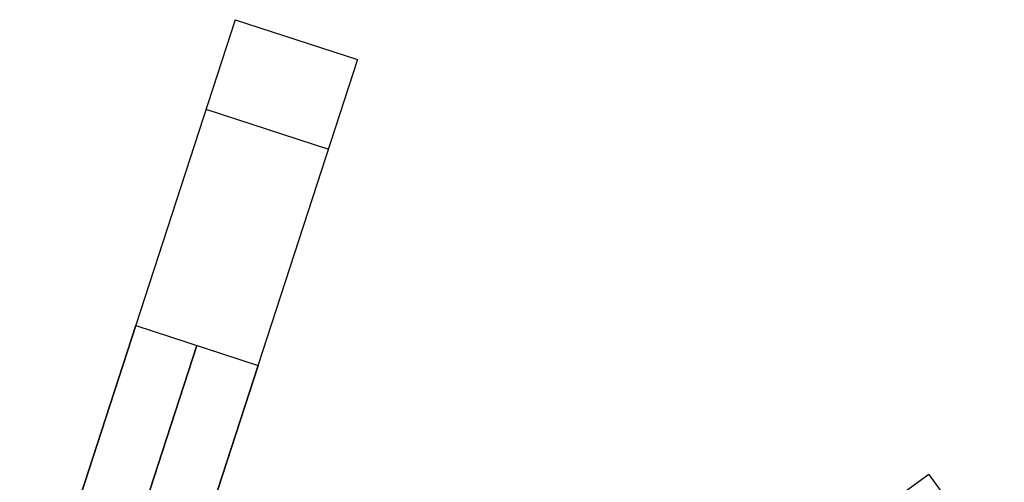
# Model space of a CAD drawing. Header units: centimetres. Extents: x 100.6 to 125.6, y -12.1 to 12.1.
# Tile 10 of 10: x 114.4 to 123.6, y 7.8 to 12.1. Entities that reach past the tile are written whole.
import ezdxf

# ---------------------------------------------------------------- set-up
doc = ezdxf.new("R2010")
doc.units = ezdxf.units.CM
doc.layers.add('Capa 04', color=7, linetype='Continuous')

msp = doc.modelspace()

# ---------------------------------------------------------------- linework, layer by layer
at = {"layer": 'Capa 04'}
for points in [[(116.4129, 12.0736), (114.5588, 6.3673)], [(116.4129, 12.0736), (117.5541, 11.7028)], [(116.4129, 12.0736), (117.5541, 11.7028)], [(116.4129, 12.0736), (117.5541, 11.7028)], [(117.5541, 11.7028), (115.7, 5.9965)], [(116.1413, 11.2379), (117.2826, 10.8671)], [(116.1413, 11.2379), (117.2826, 10.8671)], [(114.4043, 5.8917), (115.4858, 9.2204)], [(115.4858, 9.2204), (114.4043, 5.8917)], [(115.4858, 9.2204), (116.6271, 8.8496)], [(115.4858, 9.2204), (116.6271, 8.8496)], [(114.9749, 5.7063), (116.0565, 9.035)], [(116.0565, 9.035), (114.9749, 5.7063)], [(115.5455, 5.5209), (116.6271, 8.8496)], [(116.6271, 8.8496), (115.5455, 5.5209)], [(122.8808, 7.8327), (118.0267, 4.306)], [(122.8808, 7.8327), (123.5862, 6.8619)], [(122.8808, 7.8327), (123.5862, 6.8619)], [(122.8808, 7.8327), (123.5862, 6.8619)]]:
    msp.add_lwpolyline(points, dxfattribs=at)
at = {"layer": 'Capa 04', "extrusion": (0.951057, -0.309017, -1.63988e-14)}
msp.add_lwpolyline([(44.4562, -220.0989), (44.5228, -220.0982), (44.59, -220.096), (44.6577, -220.0922), (44.7258, -220.0868), (44.7944, -220.0798), (44.8633, -220.0712), (44.9326, -220.0609), (45.0021, -220.0489), (45.0719, -220.0351), (45.1418, -220.0196), (45.2117, -220.0023), (45.2817, -219.9831), (45.3517, -219.9622), (45.4215, -219.9394), (45.4911, -219.9148), (45.5605, -219.8883), (45.6296, -219.86), (45.6983, -219.8298), (45.7665, -219.7977), (45.8341, -219.7638), (45.9012, -219.728), (45.9675, -219.6905), (46.0331, -219.6511), (46.0979, -219.6099), (46.1617, -219.567), (46.2246, -219.5224), (46.2864, -219.476), (46.3471, -219.428), (46.4067, -219.3784), (46.465, -219.3272), (46.5219, -219.2745), (46.5776, -219.2203), (46.6318, -219.1646), (46.6845, -219.1077), (46.7357, -219.0494), (46.7853, -218.9898), (46.8333, -218.9291), (46.8797, -218.8673), (46.9243, -218.8044), (46.9672, -218.7406), (47.0084, -218.6758), (47.0478, -218.6102), (47.0854, -218.5439), (47.1211, -218.4768), (47.155, -218.4092), (47.1871, -218.341), (47.2173, -218.2723), (47.2456, -218.2032), (47.2721, -218.1338), (47.2967, -218.0642), (47.3195, -217.9944), (47.3404, -217.9244), (47.3596, -217.8544), (47.3769, -217.7845), (47.3924, -217.7146), (47.4062, -217.6448), (47.4182, -217.5753), (47.4285, -217.506), (47.4371, -217.4371), (47.4441, -217.3685), (47.4495, -217.3004), (47.4533, -217.2327), (47.4555, -217.1655), (47.4562, -217.0989)], dxfattribs=at)
at = {"layer": 'Capa 04', "extrusion": (0.951057, -0.309017, 4.19626e-15)}
msp.add_lwpolyline([(47.4562, -183.0989), (47.4555, -183.0324), (47.4533, -182.9652), (47.4495, -182.8975), (47.4441, -182.8294), (47.4371, -182.7608), (47.4285, -182.6919), (47.4182, -182.6226), (47.4062, -182.5531), (47.3924, -182.4833), (47.3769, -182.4134), (47.3596, -182.3435), (47.3404, -182.2735), (47.3195, -182.2035), (47.2967, -182.1337), (47.2721, -182.0641), (47.2456, -181.9947), (47.2173, -181.9256), (47.1871, -181.8569), (47.155, -181.7887), (47.1211, -181.7211), (47.0854, -181.654), (47.0478, -181.5877), (47.0084, -181.5221), (46.9672, -181.4573), (46.9243, -181.3935), (46.8797, -181.3306), (46.8333, -181.2688), (46.7853, -181.208), (46.7357, -181.1485), (46.6845, -181.0902), (46.6318, -181.0332), (46.5776, -180.9776), (46.5219, -180.9234), (46.465, -180.8707), (46.4067, -180.8195), (46.3471, -180.7699), (46.2864, -180.7219), (46.2246, -180.6755), (46.1617, -180.6309), (46.0979, -180.588), (46.0331, -180.5468), (45.9675, -180.5074), (45.9012, -180.4698), (45.8341, -180.4341), (45.7665, -180.4002), (45.6983, -180.3681), (45.6296, -180.3379), (45.5605, -180.3096), (45.4911, -180.2831), (45.4215, -180.2585), (45.3517, -180.2357), (45.2817, -180.2147), (45.2117, -180.1956), (45.1418, -180.1783), (45.0719, -180.1628), (45.0021, -180.149), (44.9326, -180.137), (44.8633, -180.1267), (44.7944, -180.1181), (44.7258, -180.1111), (44.6577, -180.1057), (44.59, -180.1019), (44.5228, -180.0997), (44.4562, -180.0989)], dxfattribs=at)
at = {"layer": 'Capa 04', "extrusion": (1, 0, 0)}
for points in [[(12.0736, -217.0989), (12.0736, -183.0989)], [(11.8882, -217.0989), (11.8882, -183.0989)], [(11.7028, -217.0989), (11.7028, -183.0989)], [(7.8327, -217.0989), (7.8327, -183.0989)]]:
    msp.add_lwpolyline(points, dxfattribs=at)
at = {"layer": 'Capa 04', "extrusion": (0.951057, -0.309017, -4.20536e-15)}
msp.add_lwpolyline([(44.4562, -220.0989), (44.5228, -220.0982), (44.59, -220.096), (44.6577, -220.0922), (44.7258, -220.0868), (44.7944, -220.0798), (44.8633, -220.0712), (44.9326, -220.0609), (45.0021, -220.0489), (45.0719, -220.0351), (45.1418, -220.0196), (45.2117, -220.0023), (45.2817, -219.9831), (45.3517, -219.9622), (45.4215, -219.9394), (45.4911, -219.9148), (45.5605, -219.8883), (45.6296, -219.86), (45.6983, -219.8298), (45.7665, -219.7977), (45.8341, -219.7638), (45.9012, -219.728), (45.9675, -219.6905), (46.0331, -219.6511), (46.0979, -219.6099), (46.1617, -219.567), (46.2246, -219.5224), (46.2864, -219.476), (46.3471, -219.428), (46.4067, -219.3784), (46.465, -219.3272), (46.5219, -219.2745), (46.5776, -219.2203), (46.6318, -219.1646), (46.6845, -219.1077), (46.7357, -219.0494), (46.7853, -218.9898), (46.8333, -218.9291), (46.8797, -218.8673), (46.9243, -218.8044), (46.9672, -218.7406), (47.0084, -218.6758), (47.0478, -218.6102), (47.0854, -218.5439), (47.1211, -218.4768), (47.155, -218.4092), (47.1871, -218.341), (47.2173, -218.2723), (47.2456, -218.2032), (47.2721, -218.1338), (47.2967, -218.0642), (47.3195, -217.9944), (47.3404, -217.9244), (47.3596, -217.8544), (47.3769, -217.7845), (47.3924, -217.7146), (47.4062, -217.6448), (47.4182, -217.5753), (47.4285, -217.506), (47.4371, -217.4371), (47.4441, -217.3685), (47.4495, -217.3004), (47.4533, -217.2327), (47.4555, -217.1655), (47.4562, -217.0989)], dxfattribs=at)
at = {"layer": 'Capa 04', "extrusion": (0.951057, -0.309017, -6.68584e-15)}
msp.add_lwpolyline([(47.4562, -183.0989), (47.4555, -183.0324), (47.4533, -182.9652), (47.4495, -182.8975), (47.4441, -182.8294), (47.4371, -182.7608), (47.4285, -182.6919), (47.4182, -182.6226), (47.4062, -182.5531), (47.3924, -182.4833), (47.3769, -182.4134), (47.3596, -182.3435), (47.3404, -182.2735), (47.3195, -182.2035), (47.2967, -182.1337), (47.2721, -182.0641), (47.2456, -181.9947), (47.2173, -181.9256), (47.1871, -181.8569), (47.155, -181.7887), (47.1211, -181.7211), (47.0854, -181.654), (47.0478, -181.5877), (47.0084, -181.5221), (46.9672, -181.4573), (46.9243, -181.3935), (46.8797, -181.3306), (46.8333, -181.2688), (46.7853, -181.208), (46.7357, -181.1485), (46.6845, -181.0902), (46.6318, -181.0332), (46.5776, -180.9776), (46.5219, -180.9234), (46.465, -180.8707), (46.4067, -180.8195), (46.3471, -180.7699), (46.2864, -180.7219), (46.2246, -180.6755), (46.1617, -180.6309), (46.0979, -180.588), (46.0331, -180.5468), (45.9675, -180.5074), (45.9012, -180.4698), (45.8341, -180.4341), (45.7665, -180.4002), (45.6983, -180.3681), (45.6296, -180.3379), (45.5605, -180.3096), (45.4911, -180.2831), (45.4215, -180.2585), (45.3517, -180.2357), (45.2817, -180.2147), (45.2117, -180.1956), (45.1418, -180.1783), (45.0719, -180.1628), (45.0021, -180.149), (44.9326, -180.137), (44.8633, -180.1267), (44.7944, -180.1181), (44.7258, -180.1111), (44.6577, -180.1057), (44.59, -180.1019), (44.5228, -180.0997), (44.4562, -180.0989)], dxfattribs=at)
msp.add_lwpolyline([(47.4562, -183.0989), (47.4555, -183.0324), (47.4533, -182.9652), (47.4495, -182.8975), (47.4441, -182.8294), (47.4371, -182.7608), (47.4285, -182.6919), (47.4182, -182.6226), (47.4062, -182.5531), (47.3924, -182.4833), (47.3769, -182.4134), (47.3596, -182.3435), (47.3404, -182.2735), (47.3195, -182.2035), (47.2967, -182.1337), (47.2721, -182.0641), (47.2456, -181.9947), (47.2173, -181.9256), (47.1871, -181.8569), (47.155, -181.7887), (47.1211, -181.7211), (47.0854, -181.654), (47.0478, -181.5877), (47.0084, -181.5221), (46.9672, -181.4573), (46.9243, -181.3935), (46.8797, -181.3306), (46.8333, -181.2688), (46.7853, -181.208), (46.7357, -181.1485), (46.6845, -181.0902), (46.6318, -181.0332), (46.5776, -180.9776), (46.5219, -180.9234), (46.465, -180.8707), (46.4067, -180.8195), (46.3471, -180.7699), (46.2864, -180.7219), (46.2246, -180.6755), (46.1617, -180.6309), (46.0979, -180.588), (46.0331, -180.5468), (45.9675, -180.5074), (45.9012, -180.4698), (45.8341, -180.4341), (45.7665, -180.4002), (45.6983, -180.3681), (45.6296, -180.3379), (45.5605, -180.3096), (45.4911, -180.2831), (45.4215, -180.2585), (45.3517, -180.2357), (45.2817, -180.2147), (45.2117, -180.1956), (45.1418, -180.1783), (45.0719, -180.1628), (45.0021, -180.149), (44.9326, -180.137), (44.8633, -180.1267), (44.7944, -180.1181), (44.7258, -180.1111), (44.6577, -180.1057), (44.59, -180.1019), (44.5228, -180.0997), (44.4562, -180.0989)], dxfattribs=at)
at = {"layer": 'Capa 04', "extrusion": (0.951057, -0.309017, -2.88113e-15)}
msp.add_lwpolyline([(44.4562, -220.0989), (44.5228, -220.0982), (44.59, -220.096), (44.6577, -220.0922), (44.7258, -220.0868), (44.7944, -220.0798), (44.8633, -220.0712), (44.9326, -220.0609), (45.0021, -220.0489), (45.0719, -220.0351), (45.1418, -220.0196), (45.2117, -220.0023), (45.2817, -219.9831), (45.3517, -219.9622), (45.4215, -219.9394), (45.4911, -219.9148), (45.5605, -219.8883), (45.6296, -219.86), (45.6983, -219.8298), (45.7665, -219.7977), (45.8341, -219.7638), (45.9012, -219.728), (45.9675, -219.6905), (46.0331, -219.6511), (46.0979, -219.6099), (46.1617, -219.567), (46.2246, -219.5224), (46.2864, -219.476), (46.3471, -219.428), (46.4067, -219.3784), (46.465, -219.3272), (46.5219, -219.2745), (46.5776, -219.2203), (46.6318, -219.1646), (46.6845, -219.1077), (46.7357, -219.0494), (46.7853, -218.9898), (46.8333, -218.9291), (46.8797, -218.8673), (46.9243, -218.8044), (46.9672, -218.7406), (47.0084, -218.6758), (47.0478, -218.6102), (47.0854, -218.5439), (47.1211, -218.4768), (47.155, -218.4092), (47.1871, -218.341), (47.2173, -218.2723), (47.2456, -218.2032), (47.2721, -218.1338), (47.2967, -218.0642), (47.3195, -217.9944), (47.3404, -217.9244), (47.3596, -217.8544), (47.3769, -217.7845), (47.3924, -217.7146), (47.4062, -217.6448), (47.4182, -217.5753), (47.4285, -217.506), (47.4371, -217.4371), (47.4441, -217.3685), (47.4495, -217.3004), (47.4533, -217.2327), (47.4555, -217.1655), (47.4562, -217.0989)], dxfattribs=at)
at = {"layer": 'Capa 04', "extrusion": (-0.587785, 0.809017, 4.20208e-15)}
msp.add_lwpolyline([(-101.0166, -220.0989), (-101.0832, -220.0982), (-101.1504, -220.096), (-101.2181, -220.0922), (-101.2862, -220.0868), (-101.3548, -220.0798), (-101.4237, -220.0712), (-101.493, -220.0609), (-101.5625, -220.0489), (-101.6323, -220.0351), (-101.7022, -220.0196), (-101.7721, -220.0023), (-101.8421, -219.9831), (-101.9121, -219.9622), (-101.9819, -219.9394), (-102.0515, -219.9148), (-102.1209, -219.8883), (-102.19, -219.86), (-102.2587, -219.8298), (-102.3269, -219.7977), (-102.3945, -219.7638), (-102.4616, -219.728), (-102.5279, -219.6905), (-102.5935, -219.6511), (-102.6583, -219.6099), (-102.7221, -219.567), (-102.785, -219.5224), (-102.8468, -219.476), (-102.9075, -219.428), (-102.9671, -219.3784), (-103.0254, -219.3272), (-103.0823, -219.2745), (-103.138, -219.2203), (-103.1922, -219.1646), (-103.2449, -219.1077), (-103.2961, -219.0494), (-103.3457, -218.9898), (-103.3937, -218.9291), (-103.4401, -218.8673), (-103.4847, -218.8044), (-103.5276, -218.7406), (-103.5688, -218.6758), (-103.6082, -218.6102), (-103.6458, -218.5439), (-103.6815, -218.4768), (-103.7154, -218.4092), (-103.7475, -218.341), (-103.7777, -218.2723), (-103.806, -218.2032), (-103.8325, -218.1338), (-103.8571, -218.0642), (-103.8799, -217.9944), (-103.9008, -217.9244), (-103.92, -217.8544), (-103.9373, -217.7845), (-103.9528, -217.7146), (-103.9666, -217.6448), (-103.9786, -217.5753), (-103.9889, -217.506), (-103.9975, -217.4371), (-104.0045, -217.3685), (-104.0099, -217.3004), (-104.0137, -217.2327), (-104.0159, -217.1655), (-104.0166, -217.0989)], dxfattribs=at)
at = {"layer": 'Capa 04', "extrusion": (-0.587785, 0.809017, 3.10138e-15)}
msp.add_lwpolyline([(-104.0166, -183.0989), (-104.0159, -183.0324), (-104.0137, -182.9652), (-104.0099, -182.8975), (-104.0045, -182.8294), (-103.9975, -182.7608), (-103.9889, -182.6919), (-103.9786, -182.6226), (-103.9666, -182.5531), (-103.9528, -182.4833), (-103.9373, -182.4134), (-103.92, -182.3435), (-103.9008, -182.2735), (-103.8799, -182.2035), (-103.8571, -182.1337), (-103.8325, -182.0641), (-103.806, -181.9947), (-103.7777, -181.9256), (-103.7475, -181.8569), (-103.7154, -181.7887), (-103.6815, -181.7211), (-103.6458, -181.654), (-103.6082, -181.5877), (-103.5688, -181.5221), (-103.5276, -181.4573), (-103.4847, -181.3935), (-103.4401, -181.3306), (-103.3937, -181.2688), (-103.3457, -181.208), (-103.2961, -181.1485), (-103.2449, -181.0902), (-103.1922, -181.0332), (-103.138, -180.9776), (-103.0823, -180.9234), (-103.0254, -180.8707), (-102.9671, -180.8195), (-102.9075, -180.7699), (-102.8468, -180.7219), (-102.785, -180.6755), (-102.7221, -180.6309), (-102.6583, -180.588), (-102.5935, -180.5468), (-102.5279, -180.5074), (-102.4616, -180.4698), (-102.3945, -180.4341), (-102.3269, -180.4002), (-102.2587, -180.3681), (-102.19, -180.3379), (-102.1209, -180.3096), (-102.0515, -180.2831), (-101.9819, -180.2585), (-101.9121, -180.2357), (-101.8421, -180.2147), (-101.7721, -180.1956), (-101.7022, -180.1783), (-101.6323, -180.1628), (-101.5625, -180.149), (-101.493, -180.137), (-101.4237, -180.1267), (-101.3548, -180.1181), (-101.2862, -180.1111), (-101.2181, -180.1057), (-101.1504, -180.1019), (-101.0832, -180.0997), (-101.0166, -180.0989)], dxfattribs=at)

doc.saveas('drawing.dxf')
